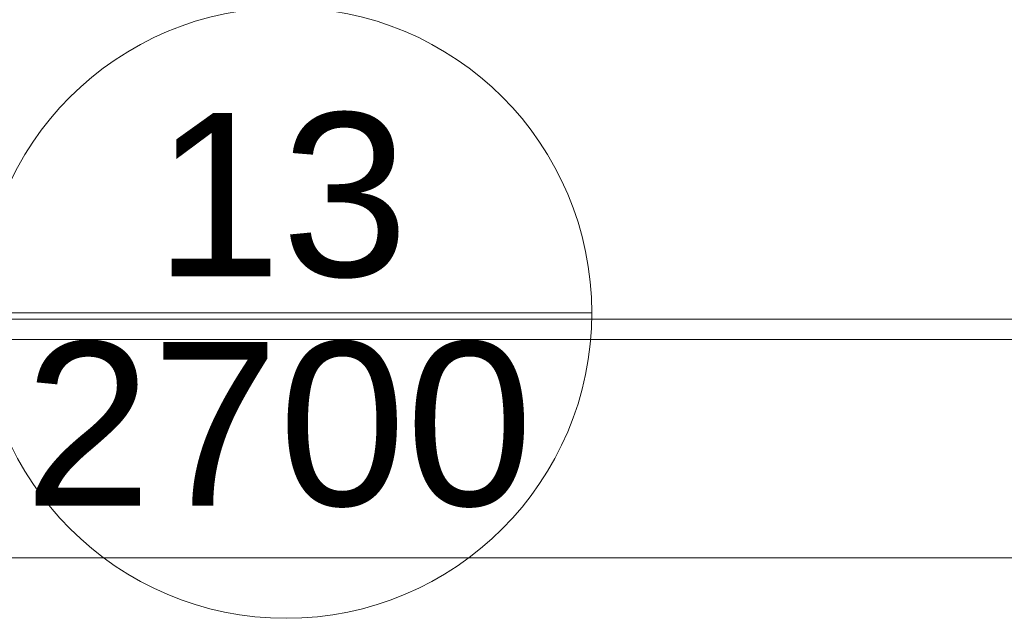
# Model space of a CAD drawing. Header units: metres. Extents: x 2.9 to 42.3, y -72.9 to -49.3.
# Tile 239 of 256: x 27.783 to 29.136, y -68.853 to -68.03. Entities that reach past the tile are written whole.
import ezdxf

# ---------------------------------------------------------------- set-up
doc = ezdxf.new("R2010")
doc.units = ezdxf.units.M
doc.layers.add('A-WALL', color=7, linetype='Continuous', lineweight=18)
doc.layers.add('DUTOS', color=7, linetype='Continuous', lineweight=18)
doc.layers.add('M-HVAC-CDFF-IDEN', color=1, linetype='Continuous', lineweight=9, true_color=0xff0000)
doc.styles.add('Arial_2', font='arial.ttf', dxfattribs={"height": 0.225})

# ---------------------------------------------------------------- blocks, each defined once
blk = doc.blocks.new('Paredes 15 - Paredes 6-6874455-2PAV')
at = {"layer": 'A-WALL', "color": 253, "true_color": 0xaaaaaa}
blk.add_line((12.8908, -68.442), (31.9487, -68.442), dxfattribs=at)
blk = doc.blocks.new('4 GRE - ESCOLA DE CINEMA E AUDIOVISUAL CINE REX R07_rvt-1-2PAV')
at = {"layer": 'A-WALL', "color": 253, "lineweight": 18, "true_color": 0xaaaaaa}
blk.add_blockref('Paredes 15 - Paredes 6-6874455-2PAV', (0, 0), dxfattribs=at)
blk = doc.blocks.new('M_Identificador de terminal de ar_BTS - Em caixas-852561-2PAV')
at = {"layer": 'M-HVAC-CDFF-IDEN'}
blk.add_line((-0.0056, 0), (0.0056, 0), dxfattribs=at)
blk.add_circle((0, 0), 0.0056, dxfattribs=at)

msp = doc.modelspace()

# ---------------------------------------------------------------- linework, layer by layer
at = {"layer": 'DUTOS', "color": 96, "true_color": 0x008000}
for p, q in [((36.0954, -68.4702), (16.755, -68.4702)), ((36.0954, -68.7702), (16.755, -68.7702))]:
    msp.add_line(p, q, dxfattribs=at)

# ---------------------------------------------------------------- block references
at = {"lineweight": 5}
msp.add_blockref('4 GRE - ESCOLA DE CINEMA E AUDIOVISUAL CINE REX R07_rvt-1-2PAV', (0, 0), dxfattribs=at)
at = {"layer": 'M-HVAC-CDFF-IDEN', "xscale": 74.99999999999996, "yscale": 74.99999999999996, "zscale": 74.99999999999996}
msp.add_blockref('M_Identificador de terminal de ar_BTS - Em caixas-852561-2PAV', (28.1495, -68.4334), dxfattribs=at)

# ---------------------------------------------------------------- texts
at = {"layer": 'M-HVAC-CDFF-IDEN', "color": 7, "char_height": 0.225, "attachment_point": 1, "style": 'Arial_2'}
for s, insert, width in [('13', (27.9681, -68.1583), 0.432911), ('2700', (27.7896, -68.4734), 0.865822)]:
    msp.add_mtext(s, dxfattribs=dict(at, insert=insert, width=width))

doc.saveas('drawing.dxf')
